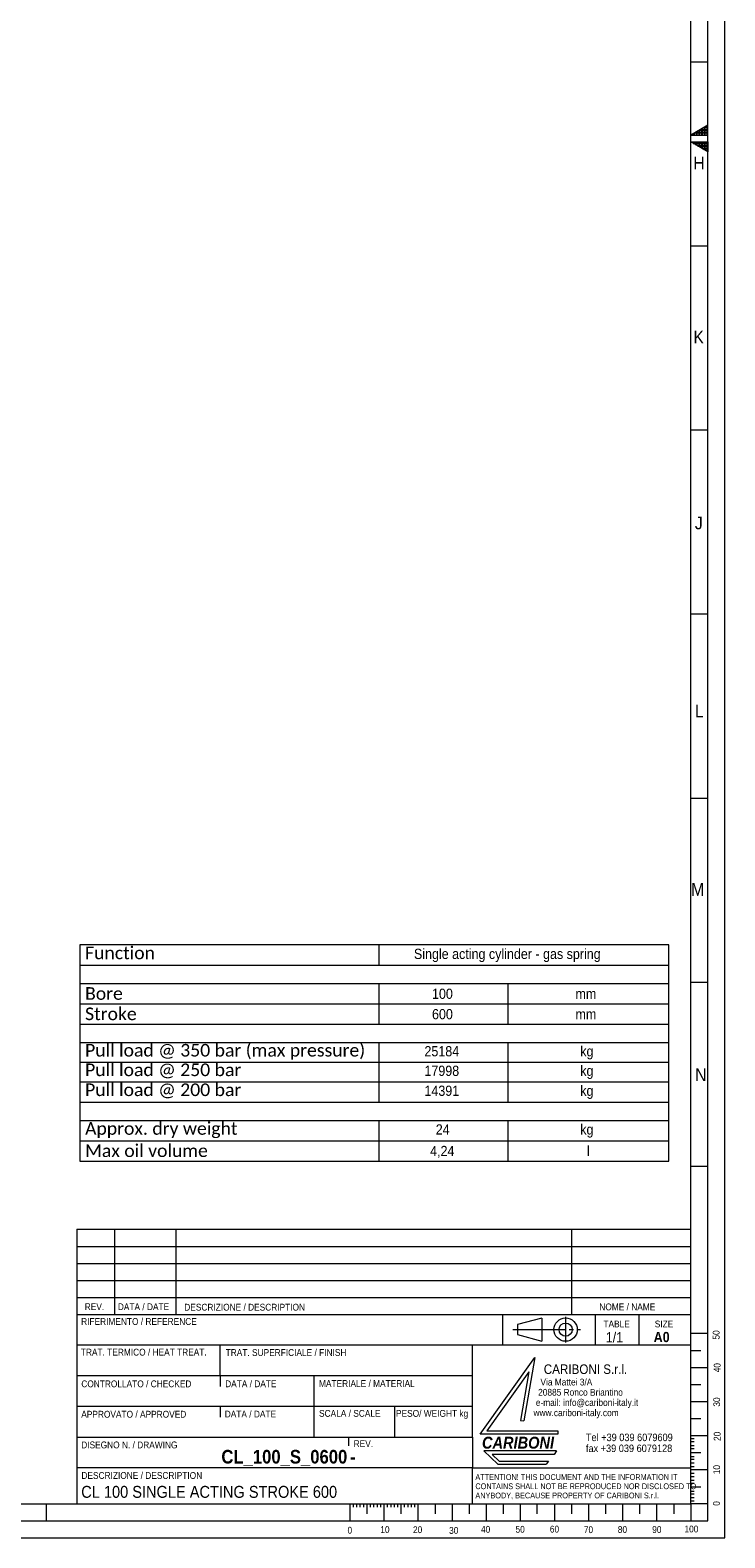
# Model space of a CAD drawing. Header units: millimetres. Extents: x 20 to 2358, y 20 to 1662.
# Tile 6 of 7: x 1951 to 2358, y 20 to 905. Entities that reach past the tile are written whole.
import ezdxf

# ---------------------------------------------------------------- set-up
doc = ezdxf.new("R2010")
doc.units = ezdxf.units.MM
doc.header["$LTSCALE"] = 2
doc.linetypes.add('SLD-Centro', pattern=[19.05, 15.24, -1.27, 1.27, -1.27])
doc.linetypes.add('SLD-Solido', pattern=[0])
doc.styles.add('SLDTEXTSTYLE0', font='GOTHICB.TTF', dxfattribs={"width": 0.913})
doc.styles.add('SLDTEXTSTYLE1', font='GOTHIC.TTF', dxfattribs={"width": 0.913})
doc.styles.add('SLDTEXTSTYLE2', font='GOTHICBI.TTF', dxfattribs={"width": 0.913})
doc.styles.add('SLDTEXTSTYLE3', font='CALIBRI.TTF')

# ---------------------------------------------------------------- blocks, each defined once
blk = doc.blocks.new('SW_NOTE_1')
at = {"color": 0, "linetype": 'Continuous', "lineweight": 0, "char_height": 4, "attachment_point": 1, "style": 'SLDTEXTSTYLE1'}
for s, insert in [('   Via Mattei 3/A', (0, 5.11)), (' e-mail: info@cariboni-italy.it', (0, -6.89)), ('  20885 Ronco Briantino', (0, -0.89)), ('www.cariboni-italy.com', (0, -12.89))]:
    blk.add_mtext(s, dxfattribs=dict(at, insert=insert))
blk = doc.blocks.new('SW_NOTE_2')
at = {"color": 0, "linetype": 'Continuous', "lineweight": 0, "char_height": 4.4, "attachment_point": 1, "style": 'SLDTEXTSTYLE1'}
for s, insert in [('Tel +39 039 6079609', (0, 5.62)), ('fax +39 039 6079128', (0, -0.78))]:
    blk.add_mtext(s, dxfattribs=dict(at, insert=insert))
blk = doc.blocks.new('SW_NOTE_3')
at = {"color": 0, "linetype": 'Continuous', "lineweight": 0, "char_height": 3.4, "attachment_point": 1, "style": 'SLDTEXTSTYLE1'}
for s, insert in [('ATTENTION! THIS DOCUMENT AND THE INFORMATION IT', (0, 4.34)), ('ANYBODY, BECAUSE PROPERTY OF CARIBONI S.r.l.', (0, -6.46)), ('CONTAINS SHALL NOT BE REPRODUCED NOR DISCLOSED TO', (0, -1.06))]:
    blk.add_mtext(s, dxfattribs=dict(at, insert=insert))
blk = doc.blocks.new('SW_TABLEANNOTATION_0')
at = {"color": 0, "linetype": 'SLD-Solido', "lineweight": 0}
for p, q in [((0, 0), (0, -126.88)), ((345.41, 0), (0, 0)), ((175.39, 0), (175.39, -11.95)), ((345.41, -126.88), (345.41, 0)), ((0, -11.95), (345.41, -11.95)), ((0, -22.69), (345.41, -22.69)), ((175.39, -22.69), (175.39, -46.59)), ((250.89, -22.69), (250.89, -46.59)), ((0, -34.64), (345.41, -34.64)), ((0, -46.59), (345.41, -46.59)), ((0, -57.33), (345.41, -57.33)), ((175.39, -57.33), (175.39, -92.24)), ((250.89, -57.33), (250.89, -92.24)), ((0, -68.81), (345.41, -68.81)), ((0, -80.29), (345.41, -80.29)), ((0, -92.24), (345.41, -92.24)), ((0, -102.98), (345.41, -102.98)), ((175.39, -102.98), (175.39, -126.88)), ((250.89, -102.98), (250.89, -126.88)), ((0, -114.93), (345.41, -114.93)), ((0, -126.88), (345.41, -126.88))]:
    blk.add_line(p, q, dxfattribs=at)
at = {"color": 0, "linetype": 'Continuous', "lineweight": 0, "attachment_point": 1}
for s, insert, char_height, style in [('Function', (3, -1.03), 7.408, 'SLDTEXTSTYLE3'), ('Single acting cylinder - gas spring', (195.89, -2.31), 6, 'SLDTEXTSTYLE1'), ('Bore', (3, -24.83), 7.408, 'SLDTEXTSTYLE3'), ('100', (206.49, -25.71), 6, 'SLDTEXTSTYLE1'), ('mm', (290.65, -25.71), 6, 'SLDTEXTSTYLE1'), ('Stroke', (3, -36.78), 7.408, 'SLDTEXTSTYLE3'), ('600', (206.49, -37.66), 6, 'SLDTEXTSTYLE1'), ('mm', (290.65, -37.66), 6, 'SLDTEXTSTYLE1'), ('Pull load @ 350 bar (max pressure)', (3, -58.13), 7.4083, 'SLDTEXTSTYLE3'), ('25184', (202.06, -59.41), 6, 'SLDTEXTSTYLE1'), ('kg', (293.45, -59.41), 6, 'SLDTEXTSTYLE1'), ('Pull load @ 250 bar', (3, -69.61), 7.4083, 'SLDTEXTSTYLE3'), ('kg', (293.45, -70.89), 6, 'SLDTEXTSTYLE1'), ('17998', (202.06, -70.89), 6, 'SLDTEXTSTYLE1'), ('Pull load @ 200 bar', (3, -81.32), 7.4083, 'SLDTEXTSTYLE3'), ('14391', (202.06, -82.6), 6, 'SLDTEXTSTYLE1'), ('kg', (293.45, -82.6), 6, 'SLDTEXTSTYLE1'), ('Approx. dry weight', (3, -104.02), 7.4083, 'SLDTEXTSTYLE3'), ('24', (208.71, -105.29), 6, 'SLDTEXTSTYLE1'), ('kg', (293.45, -105.29), 6, 'SLDTEXTSTYLE1'), ('Max oil volume', (3, -117.07), 7.4083, 'SLDTEXTSTYLE3'), ('4,24', (205.38, -117.95), 6, 'SLDTEXTSTYLE1'), ('l', (297.35, -117.95), 6, 'SLDTEXTSTYLE1')]:
    blk.add_mtext(s, dxfattribs=dict(at, insert=insert, char_height=char_height, style=style))

msp = doc.modelspace()

# ---------------------------------------------------------------- hatches: boundary and pattern name
at = {"linetype": 'Continuous'}
h = msp.add_hatch(dxfattribs=at)
h.set_pattern_fill('NET', color=8, scale=0.5, style=0)
h.paths.add_polyline_path([(2348, 843), (2348, 848.774), (2338, 843)], flags=0)
h = msp.add_hatch(dxfattribs=at)
h.set_pattern_fill('NET', color=8, scale=0.5, style=0)
h.paths.add_polyline_path([(2338, 839), (2348, 839), (2348, 833.226)], flags=0)

# ---------------------------------------------------------------- linework, layer by layer
at = {"color": 7, "linetype": 'SLD-Solido', "lineweight": 0}
for p, q in [((2358, 20), (2358, 1662)), ((2348, 30), (2348, 1652)), ((2338, 886), (2348, 886)), ((2348, 848.774), (2338, 843)), ((2338, 843), (2348, 843)), ((2348, 843), (2348, 848.774)), ((2348, 833.226), (2338, 839)), ((2338, 839), (2348, 839)), ((2348, 839), (2348, 833.226)), ((2338, 778), (2348, 778)), ((2338, 670), (2348, 670)), ((2338, 562), (2348, 562)), ((2338, 454), (2348, 454)), ((2338, 346), (2348, 346)), ((2338, 238), (2348, 238)), ((1978, 200.997), (2338, 200.997)), ((2000, 200.997), (2000, 150.997)), ((2036, 200.997), (2036, 150.997)), ((2268, 200.997), (2268, 150.997)), ((1978.009, 190.997), (2338.009, 190.997)), ((1978.009, 180.997), (2338.009, 180.997)), ((1978.009, 170.997), (2338.009, 170.997)), ((1978.009, 160.997), (2338.009, 160.997)), ((2227.503, 150.997), (2227.503, 132.997)), ((2282, 150.997), (2282, 132.997)), ((2307.472, 150.997), (2307.472, 132.997)), ((2250.626, 148.939), (2236.32, 145.087)), ((2236.32, 145.087), (2236.32, 139.241)), ((2250.626, 148.939), (2250.626, 135.389)), ((2338, 132.997), (1978, 132.997)), ((2062, 114.997), (2062, 132.997)), ((2210, 78.997), (2210, 132.997)), ((2236.32, 139.241), (2250.626, 135.389)), ((2338, 140), (2348, 140)), ((2214.561, 80.752), (2246.536, 125.849)), ((2246.536, 125.849), (2240.094, 88.701)), ((2338, 130), (2344, 130)), ((2210, 114.997), (1978, 114.997)), ((2062, 114.997), (2062, 108.799)), ((2117.086, 78.997), (2117.086, 114.997)), ((2243.055, 117.481), (2218.431, 82.752)), ((2243.055, 117.481), (2238.073, 88.752)), ((2338, 120), (2348, 120)), ((2338, 110), (2344, 110)), ((2338, 100), (2348, 100)), ((2210, 96.997), (1978, 96.997)), ((2062, 96.997), (2062, 90.837)), ((2164.217, 96.997), (2164.217, 78.997)), ((2238.073, 88.752), (2240.094, 88.701)), ((2338, 90), (2344, 90)), ((2260.094, 80.752), (2214.561, 80.752)), ((2218.431, 82.752), (2260.073, 82.752)), ((2260.073, 82.752), (2260.094, 80.752)), ((2338, 80), (2348, 80)), ((2137.23, 78.997), (2137.23, 74)), ((2259.242, 70.963), (2216.561, 70.963)), ((2216.561, 70.963), (2224.861, 63.13)), ((2259.242, 70.963), (2257.856, 68.918)), ((2338, 78.355), (2340, 78.355)), ((2338, 76.433), (2340, 76.433)), ((2338, 74.254), (2340, 74.254)), ((2338, 72.34), (2340, 72.34)), ((2221.562, 68.918), (2225.668, 65.043)), ((2257.856, 68.918), (2221.562, 68.918)), ((2224.861, 63.13), (2253.166, 63.13)), ((2225.668, 65.043), (2254.561, 65.043)), ((2254.561, 65.043), (2253.166, 63.13)), ((2338, 70), (2344, 70)), ((2338, 67.817), (2340, 67.817)), ((2338, 66.121), (2340, 66.121)), ((2338, 63.942), (2340, 63.942)), ((2210, 39.997), (2210, 60.997)), ((2210, 60.997), (2338, 60.997)), ((2338, 61.91), (2340, 61.91)), ((2338, 60), (2348, 60)), ((2338, 57.999), (2340, 57.999)), ((2338, 56.078), (2340, 56.078)), ((2338, 53.898), (2340, 53.898)), ((2338, 51.985), (2340, 51.985)), ((2338, 50), (2344, 50)), ((2338, 47.461), (2340, 47.461)), ((2338, 45.766), (2340, 45.766)), ((1960, 40), (1960, 30)), ((2138, 40), (2138, 30)), ((2140, 40), (2140, 38)), ((2142, 40), (2142, 38)), ((2144, 40), (2144, 38)), ((2146, 40), (2146, 38)), ((2148, 40), (2148, 34)), ((2150, 40), (2150, 38)), ((2152, 40), (2152, 38)), ((2154, 40), (2154, 38)), ((2156, 40), (2156, 38)), ((2158, 40), (2158, 30)), ((2160, 40), (2160, 38)), ((2162, 40), (2162, 38)), ((2164, 40), (2164, 38)), ((2166, 40), (2166, 38)), ((2168, 40), (2168, 34)), ((2170, 40), (2170, 38)), ((2172, 40), (2172, 38)), ((2174, 40), (2174, 38)), ((2176, 40), (2176, 38)), ((2178, 40), (2178, 30)), ((2188, 40), (2188, 34)), ((2198, 40), (2198, 30)), ((2208, 40), (2208, 34)), ((2218, 40), (2218, 30)), ((2228, 40), (2228, 34)), ((2238, 40), (2238, 30)), ((2248, 34), (2248, 40)), ((2258, 40), (2258, 30)), ((2268, 40), (2268, 34)), ((2278, 40), (2278, 30)), ((2288, 40), (2288, 34)), ((2298, 40), (2298, 30)), ((2308, 40), (2308, 34)), ((2318, 40), (2318, 30)), ((2328, 40), (2328, 34)), ((2338, 43.586), (2340, 43.586)), ((2338, 41.673), (2340, 41.673)), ((2338, 40), (2338, 30)), ((2348, 40), (2338, 40)), ((30, 30), (2348, 30)), ((20, 20), (2358, 20))]:
    msp.add_line(p, q, dxfattribs=at)
at = {"color": 7, "linetype": 'SLD-Solido', "lineweight": 15}
for p, q in [((2338, 40), (2338, 1642)), ((1978, 200.997), (1978, 39.997)), ((1978, 150.997), (2338, 150.997)), ((1978, 78.997), (2210, 78.997)), ((2210, 78.997), (2210, 60.997)), ((2210, 60.997), (1978, 60.997)), ((40, 40), (2338, 40)), ((1978, 39.997), (2338, 39.997))]:
    msp.add_line(p, q, dxfattribs=at)
at = {"color": 7, "linetype": 'SLD-Centro', "lineweight": 0}
for p, q in [((2233.697, 142.164), (2273.333, 142.164)), ((2264.611, 149.741), (2264.611, 134.587))]:
    msp.add_line(p, q, dxfattribs=at)
at = {"color": 7, "linetype": 'SLD-Solido', "lineweight": 0}
for radius in [6.861, 3.874]:
    msp.add_circle((2264.611, 142.164), radius, dxfattribs=at)

# ---------------------------------------------------------------- block references
at = {"color": 7, "linetype": 'Continuous', "lineweight": 0}
for name, p in [('SW_TABLEANNOTATION_0', (1979.752, 367.901)), ('SW_NOTE_1', (2245.784, 108.284)), ('SW_NOTE_2', (2276.524, 75.512)), ('SW_NOTE_3', (2211.682, 53.022))]:
    msp.add_blockref(name, p, dxfattribs=at)

# ---------------------------------------------------------------- texts
for s, insert, char_height, attachment_point, style in [('H', (2339.529, 830.309), 7.524, 1, 'SLDTEXTSTYLE1'), ('K', (2339.574, 728.223), 7.524, 1, 'SLDTEXTSTYLE1'), ('J', (2340.434, 619.195), 7.524, 1, 'SLDTEXTSTYLE1'), ('L', (2340.434, 508.866), 7.524, 1, 'SLDTEXTSTYLE1'), ('M', (2338.249, 404.139), 7.524, 1, 'SLDTEXTSTYLE1'), ('N', (2340.58, 295.461), 7.524, 1, 'SLDTEXTSTYLE1'), ('REV.', (1988.253, 157.575), 4, 2, 'SLDTEXTSTYLE1'), ('DATA / DATE', (2001.964, 157.575), 4, 1, 'SLDTEXTSTYLE1'), ('DESCRIZIONE / DESCRIPTION', (2040.936, 157.318), 4, 1, 'SLDTEXTSTYLE1'), ('NOME / NAME', (2284.382, 157.493), 4, 1, 'SLDTEXTSTYLE1'), ('RIFERIMENTO / REFERENCE', (1980.448, 148.924), 4, 1, 'SLDTEXTSTYLE1'), ('TABLE', (2286.805, 147.471), 4, 1, 'SLDTEXTSTYLE1'), ('SIZE', (2316.897, 147.471), 4, 1, 'SLDTEXTSTYLE1'), ('1/1', (2288.17, 140.677), 6, 1, 'SLDTEXTSTYLE1'), ('A0', (2316.25, 140.814), 6, 1, 'SLDTEXTSTYLE0'), ('TRAT. TERMICO / HEAT TREAT.', (1980.286, 130.95), 4, 1, 'SLDTEXTSTYLE1'), ('TRAT. SUPERFICIALE / FINISH', (2065.216, 130.723), 4, 1, 'SLDTEXTSTYLE1'), ('CARIBONI S.r.l.', (2251.792, 121.747), 5.59322, 1, 'SLDTEXTSTYLE1'), ('CONTROLLATO / CHECKED', (1980.542, 112.345), 4, 1, 'SLDTEXTSTYLE1'), ('DATA / DATE', (2064.923, 112.376), 4, 1, 'SLDTEXTSTYLE1'), ('MATERIALE / MATERIAL', (2119.961, 112.536), 4, 1, 'SLDTEXTSTYLE1'), ('APPROVATO / APPROVED', (1980.517, 94.521), 4, 1, 'SLDTEXTSTYLE1'), ('DATA / DATE', (2064.676, 94.61), 4, 1, 'SLDTEXTSTYLE1'), ('SCALA / SCALE', (2119.983, 95.016), 4, 1, 'SLDTEXTSTYLE1'), ('PESO/ WEIGHT kg', (2165.126, 95.016), 4, 1, 'SLDTEXTSTYLE1'), ('DISEGNO N. / DRAWING', (1980.503, 76.519), 4, 1, 'SLDTEXTSTYLE1'), ('CL_100_S_0600', (2136.554, 71.596), 8, 3, 'SLDTEXTSTYLE0'), ('REV.', (2140.304, 77.215), 4, 1, 'SLDTEXTSTYLE1'), ('CARIBONI', (2215.559, 79.326), 7, 1, 'SLDTEXTSTYLE2'), ('-', (2138.203, 71.476), 8, 1, 'SLDTEXTSTYLE0'), ('DESCRIZIONE / DESCRIPTION', (1980.629, 58.586), 4, 1, 'SLDTEXTSTYLE1'), ('CL 100 SINGLE ACTING STROKE 600', (1980.497, 50.48), 7, 1, 'SLDTEXTSTYLE1'), ('10', (2155.931, 26.867), 4, 1, 'SLDTEXTSTYLE1'), ('20', (2175.082, 26.772), 4, 1, 'SLDTEXTSTYLE1'), ('40', (2214.968, 27.004), 4, 1, 'SLDTEXTSTYLE1'), ('50', (2235.226, 27.004), 4, 1, 'SLDTEXTSTYLE1'), ('60', (2255.362, 27.114), 4, 1, 'SLDTEXTSTYLE1'), ('70', (2275.305, 26.785), 4, 1, 'SLDTEXTSTYLE1'), ('80', (2295.213, 26.871), 4, 1, 'SLDTEXTSTYLE1'), ('90', (2315.397, 26.871), 4, 1, 'SLDTEXTSTYLE1'), ('100', (2334.319, 27.186), 4, 1, 'SLDTEXTSTYLE1'), ('0', (2136.672, 26.457), 4, 1, 'SLDTEXTSTYLE1'), ('30', (2196.26, 26.339), 4, 1, 'SLDTEXTSTYLE1')]:
    msp.add_mtext(s, dxfattribs=dict(at, insert=insert, char_height=char_height, attachment_point=attachment_point, style=style))
at = {"color": 7, "linetype": 'Continuous', "lineweight": 0, "char_height": 4, "attachment_point": 1, "rotation": 90, "style": 'SLDTEXTSTYLE1'}
for s, insert in [('50', (2350.911, 136.322)), ('40', (2351.512, 117.094)), ('30', (2351.211, 96.964)), ('20', (2351.512, 76.835)), ('10', (2351.211, 57.306)), ('0', (2351.056, 38.816))]:
    msp.add_mtext(s, dxfattribs=dict(at, insert=insert))

doc.saveas('drawing.dxf')
